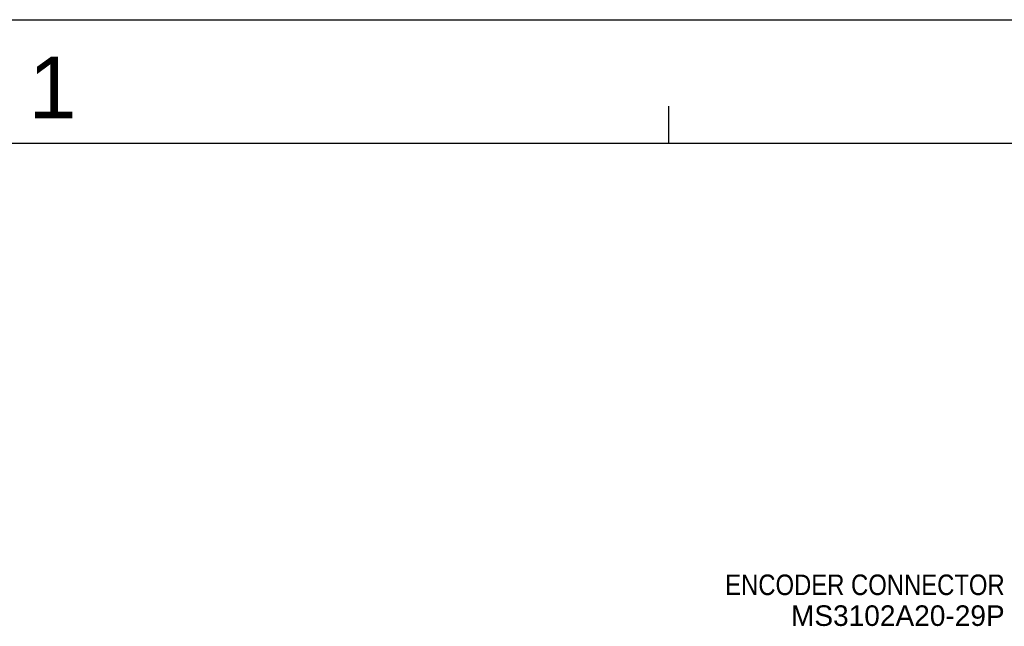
# Model space of a CAD drawing. Extents: x -75 to 555, y -102 to 343.
# Tile 9 of 24: x 11 to 130, y 269 to 343. Entities that reach past the tile are written whole.
import ezdxf
from ezdxf.enums import TextEntityAlignment as Align

# ---------------------------------------------------------------- set-up
doc = ezdxf.new("R2010")
doc.units = 0
doc.header["$LTSCALE"] = 23.1
doc.header["$MEASUREMENT"] = 0
doc.layers.add('8_ALL_NOTES_BALLOONS_SYMBOLS_GT', color=7, linetype='CONTINUOUS')
doc.layers.add('DRAWING FRAME', color=1, linetype='CONTINUOUS')
doc.styles.add('ARIAL', font='ARIAL.TTF')
doc.styles.add('TEXTSTYLE_0', font='txt', dxfattribs={"width": 0.8})

msp = doc.modelspace()

# ---------------------------------------------------------------- linework, layer by layer
at = {"layer": 'DRAWING FRAME', "color": 4}
msp.add_line((-75.4956, 343.222549), (554.5044, 343.222549), dxfattribs=at)
at = {"layer": 'DRAWING FRAME', "color": 3}
for p, q in [((89.5044, 328.222549), (89.5044, 332.722549)), ((-60.4956, 328.222549), (539.5044, 328.222549))]:
    msp.add_line(p, q, dxfattribs=at)

# ---------------------------------------------------------------- texts
at = {"layer": '8_ALL_NOTES_BALLOONS_SYMBOLS_GT', "color": 7, "linetype": 'Continuous', "style": 'TEXTSTYLE_0'}
for s, width, p, p2 in [('ENCODER CONNECTOR', 0.816, (96.349641, 273.280025), (130.349641, 273.280025)), ('MS3102A20-29P', 0.866667, (104.349641, 269.530025), (130.349641, 269.530025))]:
    msp.add_text(s, height=2.5, dxfattribs=dict(at, width=width)).set_placement(p, p2, align=Align.FIT)
at = {"layer": 'DRAWING FRAME', "color": 1, "style": 'ARIAL'}
msp.add_text('1', height=7.5, dxfattribs=at).set_placement((14.513376, 334.965604), align=Align.MIDDLE)

doc.saveas('drawing.dxf')
